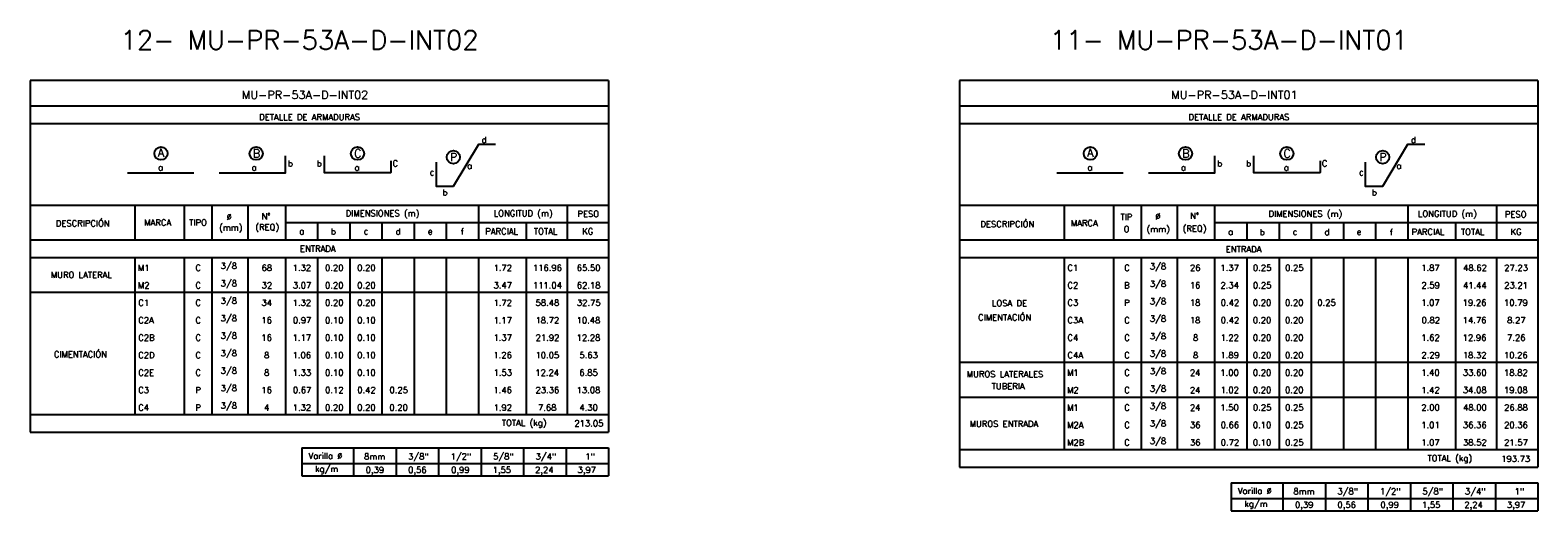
# Model space of a CAD drawing. Header units: metres. Extents: x -260 to 410, y 23 to 160.
# Tile 11 of 15: x 88 to 154, y 59 to 81. Entities that reach past the tile are written whole.
import ezdxf
from ezdxf.enums import TextEntityAlignment as Align

# ---------------------------------------------------------------- set-up
doc = ezdxf.new("R2010")
doc.units = ezdxf.units.M
for name, color, linetype in [('XREF-SE-CUADROS DE DESPIECE - HUAURA_PQT4$0$21', 3, 'Continuous'), ('XREF-SE-CUADROS DE DESPIECE - HUAURA_PQT4$0$21C', 3, 'Continuous'), ('XREF-SE-CUADROS DE DESPIECE - HUAURA_PQT4$0$23', 2, 'Continuous'), ('XREF-SE-CUADROS DE DESPIECE - HUAURA_PQT4$0$S-ANNO-TEXT', 7, 'Continuous'), ('XREF-SE-CUADROS DE DESPIECE - HUAURA_PQT4$0$S-LNWK-0006', 1, 'Continuous')]:
    doc.layers.add(name, color=color, linetype=linetype)
doc.styles.add('XREF-SE-CUADROS DE DESPIECE - HUAURA_PQT4$0$ROMANS-SP', font='romans.shx', dxfattribs={"width": 0.7})
doc.styles.add('XREF-SE-CUADROS DE DESPIECE - HUAURA_PQT4$0$TEGEPSA 100', font='romans.shx')

# ---------------------------------------------------------------- blocks, each defined once
blk = doc.blocks.new('XREF-SE-CUADROS DE DESPIECE - HUAURA_PQT4$0$ARM')
at = {"layer": 'XREF-SE-CUADROS DE DESPIECE - HUAURA_PQT4$0$21C'}
for centre in [(4.163, -1.297), (8.339, -1.297), (12.78, -1.297), (16.983, -1.462)]:
    blk.add_circle(centre, 0.288, dxfattribs=at)
at = {"layer": 'XREF-SE-CUADROS DE DESPIECE - HUAURA_PQT4$0$S-LNWK-0006'}
blk.add_line((2.697, -2.15), (5.606, -2.15), dxfattribs=at)
at = {"layer": 'XREF-SE-CUADROS DE DESPIECE - HUAURA_PQT4$0$S-LNWK-0006', "flags": 128}
blk.add_lwpolyline([(18.832, -0.906), (18.079, -0.906), (16.973, -2.743), (16.237, -2.744), (16.237, -1.676)], dxfattribs=at)
at = {"layer": 'XREF-SE-CUADROS DE DESPIECE - HUAURA_PQT4$0$S-LNWK-0006'}
blk.add_lwpolyline([(6.719, -2.15), (9.628, -2.15), (9.628, -1.399)], dxfattribs=at)
blk.add_lwpolyline([(14.238, -1.626), (14.238, -2.136, -0.414214), (14.225, -2.15), (11.329, -2.15), (11.329, -1.399)], format="xyb", dxfattribs=at)
at = {"layer": 'XREF-SE-CUADROS DE DESPIECE - HUAURA_PQT4$0$S-ANNO-TEXT', "style": 'XREF-SE-CUADROS DE DESPIECE - HUAURA_PQT4$0$TEGEPSA 100'}
for s, p in [('d', (18.44, -0.838)), ('b', (9.95, -1.871)), ('b', (11.214, -1.871)), ('C', (14.56, -1.871)), ('c', (16.154, -2.26)), ('b', (16.73, -3.145))]:
    blk.add_text(s, height=0.27, dxfattribs=at).set_placement(p, align=Align.RIGHT)
for s, height, p in [('A', 0.362, (4.164, -1.443)), ('B', 0.362, (8.353, -1.479)), ('C', 0.362, (12.794, -1.479)), ('P', 0.362, (16.997, -1.644)), ('a', 0.27, (4.146, -2.047)), ('a', 0.27, (8.246, -2.05)), ('a', 0.27, (12.758, -2.05)), ('a', 0.27, (17.694, -1.974))]:
    blk.add_text(s, height=height, dxfattribs=at).set_placement(p, align=Align.CENTER)
blk = doc.blocks.new('XREF-SE-CUADROS DE DESPIECE - HUAURA_PQT4')
for p, q in [((100.435, 70.617), (100.435, 63.721)), ((101.846, 70.617), (101.846, 63.721))]:
    blk.add_line(p, q)
at = {"layer": 'XREF-SE-CUADROS DE DESPIECE - HUAURA_PQT4$0$21'}
for p, q in [((92.426, 72.91), (92.426, 71.379)), ((94.592, 72.91), (94.592, 71.379)), ((95.804, 72.91), (95.804, 71.379)), ((97.374, 72.91), (97.374, 71.379)), ((99.024, 72.91), (99.024, 71.379)), ((107.491, 72.91), (107.491, 71.379)), ((111.386, 72.91), (111.386, 71.379)), ((133.173, 72.91), (133.173, 71.379)), ((135.339, 72.91), (135.339, 71.379)), ((136.552, 72.91), (136.552, 71.379)), ((138.122, 72.91), (138.122, 71.379)), ((139.771, 72.91), (139.771, 71.379)), ((148.238, 72.91), (148.238, 71.379)), ((152.133, 72.91), (152.133, 71.379)), ((99.024, 72.14), (113.195, 72.14)), ((100.435, 72.14), (100.435, 71.379)), ((101.846, 72.14), (101.846, 71.379)), ((103.257, 72.14), (103.257, 71.379)), ((104.669, 72.14), (104.669, 71.379)), ((106.08, 72.14), (106.08, 71.379)), ((109.578, 72.14), (109.578, 71.379)), ((139.771, 72.14), (153.942, 72.14)), ((141.182, 72.14), (141.182, 71.379)), ((142.594, 72.14), (142.594, 71.379)), ((144.005, 72.14), (144.005, 71.379)), ((145.416, 72.14), (145.416, 71.379)), ((146.827, 72.14), (146.827, 71.379)), ((150.325, 72.14), (150.325, 71.379)), ((87.835, 71.379), (113.195, 71.379)), ((128.583, 71.379), (153.942, 71.379)), ((87.835, 70.617), (113.195, 70.617)), ((92.426, 70.617), (92.426, 63.721)), ((94.592, 70.617), (94.592, 63.721)), ((95.804, 70.617), (95.804, 63.721)), ((97.374, 70.617), (97.374, 63.721)), ((99.024, 70.617), (99.024, 63.721)), ((103.257, 70.617), (103.257, 63.721)), ((104.669, 70.617), (104.669, 63.721)), ((106.08, 70.617), (106.08, 63.721)), ((107.491, 70.617), (107.491, 63.721)), ((109.578, 70.617), (109.578, 63.721)), ((111.386, 70.617), (111.386, 63.721)), ((128.583, 70.617), (153.942, 70.617)), ((133.173, 70.617), (133.173, 62.189)), ((135.339, 70.617), (135.339, 62.189)), ((136.552, 70.617), (136.552, 62.189)), ((138.122, 70.617), (138.122, 62.189)), ((139.771, 70.617), (139.771, 62.189)), ((141.182, 70.617), (141.182, 62.189)), ((142.594, 70.617), (142.594, 62.189)), ((144.005, 70.617), (144.005, 62.189)), ((145.416, 70.617), (145.416, 62.189)), ((146.827, 70.617), (146.827, 62.189)), ((148.238, 70.617), (148.238, 62.189)), ((150.325, 70.617), (150.325, 62.189)), ((152.133, 70.617), (152.133, 62.189)), ((87.835, 69.084), (113.195, 69.084)), ((128.583, 66.02), (153.942, 66.02)), ((128.583, 64.488), (153.942, 64.488)), ((87.835, 63.721), (113.195, 63.721)), ((102.019, 62.258), (102.019, 61.03)), ((103.881, 62.258), (103.881, 61.03)), ((105.744, 62.258), (105.744, 61.03)), ((107.607, 62.258), (107.607, 61.03)), ((109.469, 62.258), (109.469, 61.03)), ((111.332, 62.258), (111.332, 61.03)), ((128.583, 62.189), (153.942, 62.189)), ((99.753, 61.57), (113.195, 61.57)), ((142.766, 60.725), (142.766, 59.497)), ((144.629, 60.725), (144.629, 59.497)), ((146.491, 60.725), (146.491, 59.497)), ((148.354, 60.725), (148.354, 59.497)), ((150.217, 60.725), (150.217, 59.497)), ((152.079, 60.725), (152.079, 59.497)), ((140.501, 60.037), (153.942, 60.037))]:
    blk.add_line(p, q, dxfattribs=at)
at = {"layer": 'XREF-SE-CUADROS DE DESPIECE - HUAURA_PQT4$0$23'}
for p, q in [((87.835, 78.38), (87.835, 62.947)), ((113.195, 78.38), (113.195, 62.947)), ((128.583, 78.38), (128.583, 61.415)), ((153.942, 78.38), (153.942, 61.415)), ((87.835, 72.91), (113.195, 72.91)), ((128.583, 72.91), (153.942, 72.91)), ((87.835, 62.947), (113.195, 62.947)), ((99.753, 62.258), (99.753, 61.03)), ((99.753, 62.258), (113.195, 62.258)), ((99.753, 62.258), (99.753, 61.03)), ((113.195, 62.258), (113.195, 61.03)), ((99.753, 61.03), (113.195, 61.03)), ((128.583, 61.415), (153.942, 61.415)), ((140.501, 60.725), (140.501, 59.497)), ((140.501, 60.725), (153.942, 60.725)), ((140.501, 60.725), (140.501, 59.497)), ((153.942, 60.725), (153.942, 59.497)), ((140.501, 59.497), (153.942, 59.497))]:
    blk.add_line(p, q, dxfattribs=at)
for points in [[(113.195, 78.38), (87.835, 78.38)], [(153.942, 78.38), (128.583, 78.38)], [(113.195, 77.244), (87.835, 77.244)], [(153.942, 77.244), (128.583, 77.244)], [(113.195, 76.474), (87.835, 76.474)], [(153.942, 76.474), (128.583, 76.474)]]:
    blk.add_lwpolyline(points, dxfattribs=at)
for p in [(89.408, 76.474), (130.155, 76.474)]:
    blk.add_blockref('XREF-SE-CUADROS DE DESPIECE - HUAURA_PQT4$0$ARM', p)
at = {"style": 'XREF-SE-CUADROS DE DESPIECE - HUAURA_PQT4$0$TEGEPSA 100'}
for s, p in [('DESCRIPCIÓN', (88.961, 71.971)), ('MARCA', (92.838, 72.01)), ('TIPO', (94.808, 72.01)), ('(mm)', (96.121, 71.785)), ('Ø', (96.448, 72.259)), ('(REQ)', (97.708, 71.808)), ('N°', (97.983, 72.282)), ('DIMENSIONES (m)', (101.668, 72.413)), ('LONGITUD (m)', (108.161, 72.413)), ('PESO', (111.831, 72.391)), ('DESCRIPCIÓN', (129.5, 71.94)), ('MARCA', (133.466, 71.986)), ('TIP', (135.64, 72.254)), ('Ø', (137.17, 72.28)), ('N°', (138.691, 72.307)), ('DIMENSIONES (m)', (142.133, 72.394)), ('LONGITUD (m)', (148.682, 72.394)), ('PESO', (152.496, 72.367)), ('a', (99.634, 71.626)), ('b', (101.023, 71.617)), ('c', (102.459, 71.626)), ('d', (103.857, 71.617)), ('e', (105.269, 71.626)), ('f', (106.714, 71.615)), ('PARCIAL', (107.79, 71.625)), ('TOTAL', (109.922, 71.625)), ('KG', (112.043, 71.625)), ('O', (135.78, 71.721)), ('(mm)', (136.785, 71.721)), ('(REQ)', (138.368, 71.748)), ('a', (140.364, 71.603)), ('b', (141.749, 71.591)), ('c', (143.19, 71.603)), ('d', (144.586, 71.592)), ('e', (145.997, 71.603)), ('f', (147.449, 71.589)), ('PARCIAL', (148.406, 71.601)), ('TOTAL', (150.569, 71.601)), ('KG', (152.747, 71.601)), ('M1', (92.559, 70.021)), ('C', (95.08, 70.023)), (' 3/8', (96.004, 70.11)), ('68', (97.981, 70.023)), ('1.32', (99.346, 70.023)), ('0.20', (100.764, 70.023)), ('0.20', (102.175, 70.023)), ('1.72', (108.151, 70.021)), ('116.96', (109.88, 70.023)), ('65.50', (111.802, 70.023)), ('C1', (133.318, 70.023)), ('C', (135.807, 70.023)), (' 3/8', (136.745, 70.088)), ('26', (138.689, 70.024)), ('1.37', (140.023, 70.024)), ('0.25', (141.45, 70.024)), ('0.25', (142.861, 70.024)), ('1.87', (148.828, 70.024)), ('48.62', (150.666, 70.024)), ('27.23', (152.468, 70.024)), ('MURO LATERAL', (88.744, 69.716)), ('M2', (92.559, 69.255)), ('C', (95.08, 69.257)), (' 3/8', (96.004, 69.344)), ('32', (97.985, 69.257)), ('3.07', (99.352, 69.257)), ('0.20', (100.764, 69.257)), ('0.20', (102.175, 69.257)), ('3.47', (108.156, 69.257)), ('111.04', (109.877, 69.257)), ('62.18', (111.803, 69.257)), ('C2', (133.318, 69.257)), ('B', (135.799, 69.253)), (' 3/8', (136.745, 69.322)), ('16', (138.681, 69.258)), ('2.34', (140.026, 69.258)), ('0.25', (141.45, 69.258)), ('2.59', (148.836, 69.258)), ('41.44', (150.66, 69.256)), ('23.21', (152.466, 69.258)), ('C1', (92.574, 68.491)), ('C', (95.08, 68.491)), (' 3/8', (96.004, 68.578)), ('34', (97.979, 68.491)), ('1.32', (99.346, 68.491)), ('0.20', (100.764, 68.491)), ('0.20', (102.175, 68.491)), ('1.72', (108.151, 68.489)), ('58.48', (109.995, 68.491)), ('32.75', (111.807, 68.491)), ('C3', (133.318, 68.492)), ('P', (135.806, 68.489)), (' 3/8', (136.745, 68.556)), ('18', (138.682, 68.492)), ('0.42', (140.038, 68.492)), ('0.20', (141.444, 68.492)), ('0.20', (142.855, 68.492)), ('0.25', (144.272, 68.492)), ('1.07', (148.828, 68.492)), ('19.26', (150.647, 68.492)), ('10.79', (152.458, 68.492)), (' 3/8', (96.004, 67.812)), ('CIMENTACIÓN', (129.401, 67.848)), ('LOSA DE', (130.006, 68.473)), ('C2A', (92.574, 67.724)), ('C', (95.08, 67.724)), ('16', (97.974, 67.725)), ('0.97', (99.355, 67.725)), ('0.10', (100.764, 67.725)), ('0.10', (102.175, 67.725)), ('1.17', (108.149, 67.723)), ('18.72', (109.991, 67.725)), ('10.48', (111.796, 67.725)), ('C3A', (133.318, 67.726)), ('C', (135.807, 67.725)), (' 3/8', (136.745, 67.79)), ('18', (138.682, 67.726)), ('0.42', (140.038, 67.726)), ('0.20', (141.444, 67.726)), ('0.20', (142.855, 67.726)), ('0.82', (148.843, 67.726)), ('14.76', (150.647, 67.726)), ('8.27', (152.595, 67.726)), ('C2B', (92.574, 66.958)), ('C', (95.08, 66.958)), (' 3/8', (96.004, 67.046)), ('16', (97.974, 66.959)), ('1.17', (99.344, 66.957)), ('0.10', (100.764, 66.959)), ('0.10', (102.175, 66.959)), ('1.37', (108.149, 66.959)), ('21.92', (109.997, 66.959)), ('12.28', (111.796, 66.959)), ('C4', (133.318, 66.959)), ('C', (135.807, 66.959)), (' 3/8', (136.745, 67.024)), ('8', (138.82, 66.96)), ('1.22', (140.025, 66.957)), ('0.20', (141.444, 66.96)), ('0.20', (142.855, 66.96)), ('1.62', (148.83, 66.96)), ('12.96', (150.647, 66.96)), ('7.26', (152.592, 66.96)), ('CIMENTACIÓN', (88.876, 66.229)), ('C2D', (92.574, 66.192)), ('C', (95.08, 66.192)), (' 3/8', (96.004, 66.279)), ('8', (98.092, 66.193)), ('1.06', (99.343, 66.193)), ('0.10', (100.764, 66.193)), ('0.10', (102.175, 66.193)), ('1.26', (108.148, 66.193)), ('10.05', (109.991, 66.193)), ('5.63', (111.916, 66.193)), ('C4A', (133.318, 66.193)), ('C', (135.807, 66.193)), (' 3/8', (136.745, 66.257)), ('8', (138.82, 66.193)), ('1.89', (140.024, 66.193)), ('0.20', (141.444, 66.193)), ('0.20', (142.855, 66.193)), ('2.29', (148.836, 66.193)), ('18.32', (150.651, 66.193)), ('10.26', (152.455, 66.193)), ('C2E', (92.574, 65.426)), ('C', (95.08, 65.426)), (' 3/8', (96.004, 65.513)), ('8', (98.092, 65.427)), ('1.33', (99.347, 65.427)), ('0.10', (100.764, 65.427)), ('0.10', (102.175, 65.427)), ('1.53', (108.152, 65.427)), ('12.24', (109.985, 65.424)), ('6.85', (111.915, 65.427)), ('MUROS LATERALES', (128.9, 65.36)), ('M1', (133.3, 65.424)), ('C', (135.807, 65.427)), (' 3/8', (136.745, 65.491)), ('24', (138.686, 65.424)), ('1.00', (140.02, 65.427)), ('0.20', (141.444, 65.427)), ('0.20', (142.855, 65.427)), ('1.40', (148.825, 65.427)), ('33.60', (150.654, 65.427)), ('18.82', (152.459, 65.427)), ('C3', (92.574, 64.66)), ('P', (95.08, 64.658)), (' 3/8', (96.004, 64.747)), ('16', (97.974, 64.66)), ('0.67', (99.355, 64.66)), ('0.12', (100.768, 64.66)), ('0.42', (102.179, 64.66)), ('0.25', (103.591, 64.66)), ('1.46', (108.148, 64.66)), ('23.36', (109.994, 64.66)), ('13.08', (111.796, 64.66)), ('TUBERIA', (129.995, 64.831)), ('M2', (133.3, 64.658)), ('C', (135.807, 64.66)), (' 3/8', (136.745, 64.725)), ('24', (138.686, 64.658)), ('1.02', (140.025, 64.661)), ('0.20', (141.444, 64.661)), ('0.20', (142.855, 64.661)), ('1.42', (148.83, 64.659)), ('34.08', (150.656, 64.661)), ('19.08', (152.456, 64.661)), ('C4', (92.574, 63.894)), ('P', (95.08, 63.892)), (' 3/8', (96.004, 63.981)), ('4', (98.093, 63.892)), ('1.32', (99.346, 63.894)), ('0.20', (100.764, 63.894)), ('0.20', (102.175, 63.894)), ('0.20', (103.586, 63.894)), ('1.92', (108.151, 63.894)), ('7.68', (110.103, 63.894)), ('4.30', (111.916, 63.894)), ('M1', (133.3, 63.892)), ('C', (135.807, 63.894)), (' 3/8', (136.745, 63.959)), ('24', (138.686, 63.892)), ('1.50', (140.02, 63.895)), ('0.25', (141.45, 63.895)), ('0.25', (142.861, 63.895)), ('2.00', (148.832, 63.895)), ('48.00', (150.661, 63.895)), ('26.88', (152.463, 63.895)), (' 3/8', (136.745, 63.193)), ('MUROS ENTRADA', (129.027, 63.18)), ('M2A', (133.3, 63.126)), ('C', (135.807, 63.128)), ('36', (138.69, 63.129)), ('0.66', (140.034, 63.129)), ('0.10', (141.444, 63.129)), ('0.25', (142.861, 63.129)), ('1.01', (148.83, 63.129)), ('36.36', (150.656, 63.129)), ('20.36', (152.463, 63.129)), ('M2B', (133.3, 62.359)), ('C', (135.807, 62.362)), (' 3/8', (136.745, 62.427)), ('36', (138.69, 62.363)), ('0.72', (140.038, 62.363)), ('0.10', (141.444, 62.363)), ('0.25', (142.861, 62.363)), ('1.07', (148.828, 62.363)), ('38.52', (150.66, 62.363)), ('21.57', (152.464, 62.363))]:
    blk.add_text(s, height=0.27, dxfattribs=at).set_placement(p)
at = {"layer": 'Defpoints', "style": 'XREF-SE-CUADROS DE DESPIECE - HUAURA_PQT4$0$ROMANS-SP'}
for s, p in [('12- MU-PR-53A-D-INT02', (91.801, 79.735)), ('11- MU-PR-53A-D-INT01', (132.548, 79.735))]:
    blk.add_text(s, height=0.83433, dxfattribs=at).set_placement(p)
at = {"layer": 'XREF-SE-CUADROS DE DESPIECE - HUAURA_PQT4$0$23', "style": 'XREF-SE-CUADROS DE DESPIECE - HUAURA_PQT4$0$TEGEPSA 100'}
for s, p in [('ENTRADA', (99.664, 70.863)), ('ENTRADA', (140.26, 70.839)), ('TOTAL (kg)', (108.516, 63.225)), ('213.05', (111.698, 63.2)), ('TOTAL (kg)', (149.1, 61.673)), ('193.73', (152.334, 61.644))]:
    blk.add_text(s, height=0.27, dxfattribs=at).set_placement(p)
at = {"layer": 'XREF-SE-CUADROS DE DESPIECE - HUAURA_PQT4$0$S-ANNO-TEXT', "color": 4, "style": 'XREF-SE-CUADROS DE DESPIECE - HUAURA_PQT4$0$TEGEPSA 100'}
for s, p in [('MU-PR-53A-D-INT02', (97.115, 77.564)), ('MU-PR-53A-D-INT01', (137.863, 77.564))]:
    blk.add_text(s, height=0.36233, dxfattribs=at).set_placement(p)
at = {"layer": 'XREF-SE-CUADROS DE DESPIECE - HUAURA_PQT4$0$S-ANNO-TEXT', "style": 'XREF-SE-CUADROS DE DESPIECE - HUAURA_PQT4$0$TEGEPSA 100'}
for s, height, p in [('DETALLE DE ARMADURAS', 0.27006, (97.877, 76.635)), ('DETALLE DE ARMADURAS', 0.27006, (138.624, 76.635)), ('Varilla %%C', 0.27, (100.038, 61.774)), ('kg/m', 0.27, (100.325, 61.204)), ('8mm', 0.27, (102.478, 61.749)), ('3/8"', 0.27, (104.406, 61.749)), ('1/2"', 0.27, (106.269, 61.749)), ('5/8"', 0.27, (108.132, 61.749)), ('3/4"', 0.27, (109.994, 61.749)), ('1"', 0.27, (112.173, 61.749)), ('0,39', 0.27, (102.545, 61.159)), ('0,56', 0.27, (104.408, 61.159)), ('0,99', 0.27, (106.293, 61.159)), ('1,55', 0.27, (108.111, 61.159)), ('2,24', 0.27, (109.973, 61.159)), ('3,97', 0.27, (111.836, 61.159)), ('Varilla %%C', 0.27, (140.785, 60.242)), ('8mm', 0.27, (143.225, 60.217)), ('3/8"', 0.27, (145.154, 60.217)), ('1/2"', 0.27, (147.016, 60.217)), ('5/8"', 0.27, (148.879, 60.217)), ('3/4"', 0.27, (150.742, 60.217)), ('1"', 0.27, (152.921, 60.217)), ('kg/m', 0.27, (141.072, 59.672)), ('0,39', 0.27, (143.292, 59.627)), ('0,56', 0.27, (145.155, 59.627)), ('0,99', 0.27, (147.04, 59.627)), ('1,55', 0.27, (148.858, 59.627)), ('2,24', 0.27, (150.72, 59.627)), ('3,97', 0.27, (152.583, 59.627))]:
    blk.add_text(s, height=height, dxfattribs=at).set_placement(p)

msp = doc.modelspace()

# ---------------------------------------------------------------- block references
msp.add_blockref('XREF-SE-CUADROS DE DESPIECE - HUAURA_PQT4', (0, 0))

doc.saveas('drawing.dxf')
